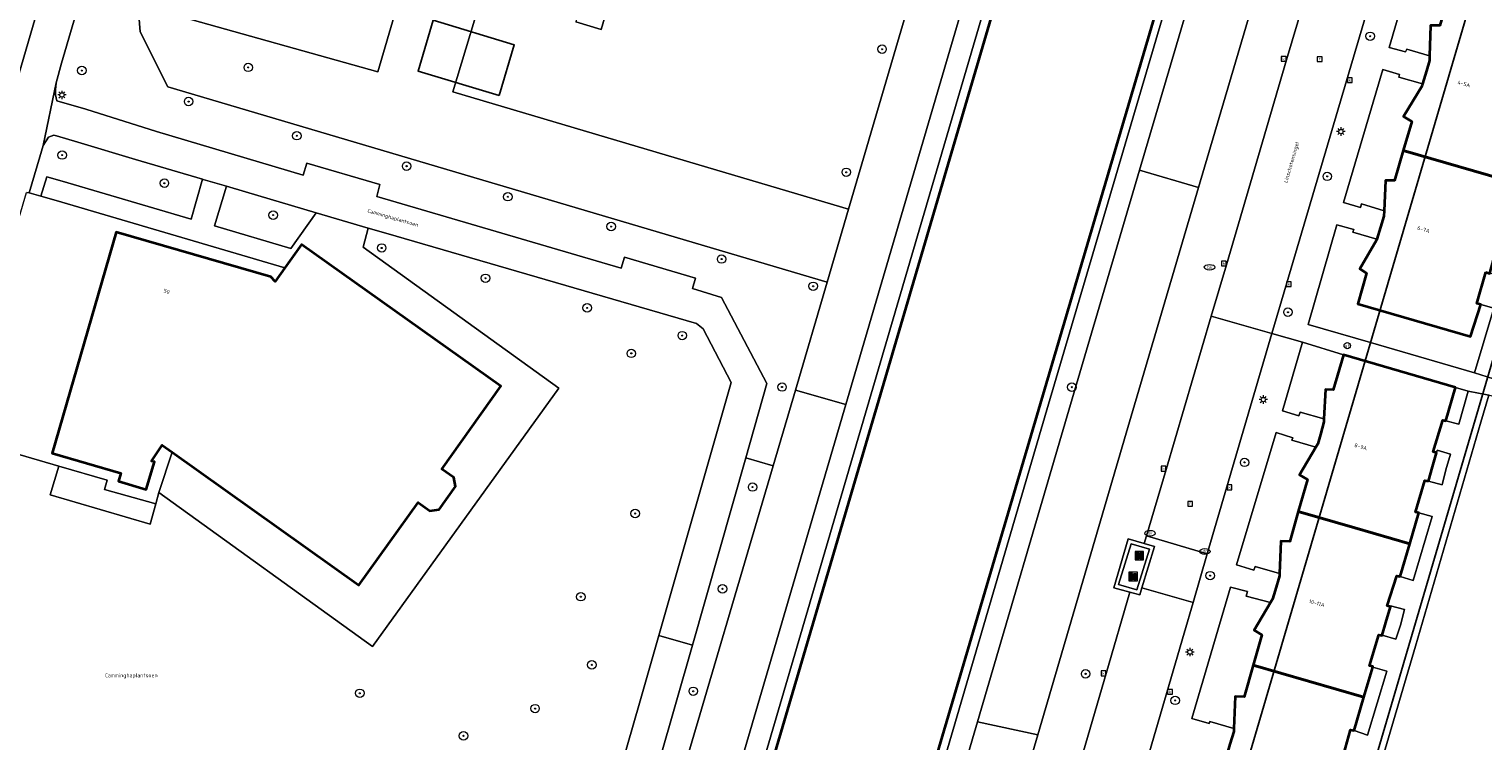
# Model space of a CAD drawing. Header units: metres. Extents: x 136597 to 137331, y 452400 to 453440.
# Tile 14 of 40: x 136740 to 136877, y 452863 to 452930. Entities that reach past the tile are written whole.
import ezdxf
from ezdxf.enums import TextEntityAlignment as Align

# ---------------------------------------------------------------- set-up
doc = ezdxf.new("R2010")
doc.units = ezdxf.units.M
doc.layers.get('0').update_dxf_attribs({"lineweight": 25})
for name, color, linetype, lineweight in [('AB-ondergrond', 7, 'Continuous', 25), ('B-WE-GK-BESCHOEIING-G', 130, 'GK-BESCHOEIING', 35), ('B-WE-GR-BEPLANTING_CULTUUR_HEESTERS-GV', 90, 'Continuous', 18), ('B-WE-GR-BEPLANTING_CULTUUR_VASTE PLANTENVAK-GV', 90, 'Continuous', 18), ('B-WE-GR-BOOM-S @ 0.2', 90, 'Continuous', 25), ('B-WE-GR-GROENVOORZIENING-GV', 80, 'Continuous', 18), ('B-WE-IE-MEUBILAIR_WEGMEUBILAIR-S @ 0.2', 7, 'Continuous', 25), ('B-WE-KL-ET_LS_OV_LICHTMAST-S @ 0.2', 190, 'Continuous', 25), ('B-WE-KL-WATER-S @ 0.2', 170, 'Continuous', 25), ('B-WE-OG-BEBOUWING-GV', 7, 'Continuous', 35), ('B-WE-OG-BEBOUWING-T18', 10, 'Continuous', 18), ('B-WE-OG-TERREIN_CULTUURSCHEIDING-GV', 7, 'Continuous', 18), ('B-WE-OG-TERREIN_ERF-GV', 7, 'Continuous', 18), ('B-WE-OG-TOPOGRAFIE-T18', 10, 'Continuous', 18), ('B-WE-OG-WATER-GV', 130, 'Continuous', 18), ('B-WE-OG-WATER_SLOOT-GV', 120, 'Continuous', 18), ('B-WE-RI-GWA_KOLK-S @ 0.2', 30, 'Continuous', 25), ('B-WE-RI-GWA_RIOOLPUT-S @ 0.2', 30, 'Continuous', 25), ('B-WE-VH-VERHARDING_ASFALT-GV', 252, 'Continuous', 18), ('B-WE-VH-VERHARDING_GESLOTEN-GV', 252, 'Continuous', 18), ('B-WE-VH-VERHARDING_STRAATBAKSTEEN-GV', 252, 'Continuous', 18), ('B-WE-VH-VERHARDING_TEGEL-GV', 252, 'Continuous', 18), ('B-WE-VW-AFSLUITPAAL-S @ 0.2', 7, 'Continuous', 25), ('N-WE-OG-BEBOUWING-GV', 7, 'Continuous', 25)]:
    doc.layers.add(name, color=color, linetype=linetype, lineweight=lineweight)
doc.styles.add('NLCS-ISO', font='NLCS-ISO.ttf')
doc.styles.add('NLCS-ISO-ANNOTATIEF-T18', font='NLCS-ISO.ttf', dxfattribs={"height": 1.8})
doc.linetypes.add('GK-BESCHOEIING', pattern='A,30,-5,[1,NLCS.shx,S=1,R=0,X=0,Y=0],-5', length=40)

# ---------------------------------------------------------------- blocks, each defined once
blk = doc.blocks.new('SIE-WEG_AFVAL_APART_PLAATS-SO')
at = {"linetype": 'ByBlock', "lineweight": 18}
h = blk.add_hatch(color=0, dxfattribs=at)
h.dxf.hatch_style = 1
h.paths.add_polyline_path([(1.5, -1.5), (0.25, -1.5), (0.25, 1.5), (1.5, 1.5)])
h.paths.add_polyline_path([(-1.5, -1.5), (-0.25, -1.5), (-0.25, 1.5), (-1.5, 1.5)])
at = {"color": 0, "linetype": 'ByBlock', "lineweight": 18}
for points in [[(-2, -2), (2, -2), (2, 2), (-2, 2)], [(-1.5, -1.5), (-0.25, -1.5), (-0.25, 1.5), (-1.5, 1.5)], [(1.5, -1.5), (0.25, -1.5), (0.25, 1.5), (1.5, 1.5)]]:
    blk.add_lwpolyline(points, close=True, dxfattribs=at)
blk = doc.blocks.new('SKL-ET_OV_LICHTMAST-SO')
at = {"color": 0, "linetype": 'ByBlock', "lineweight": 18}
for points in [[(-1.25, 0), (-2, 0)], [(-1.41, 1.41), (-0.88, 0.88)], [(0, 2), (0, 1.25)], [(0.88, 0.88), (1.41, 1.41)], [(2, 0), (1.25, 0)], [(-1.41, -1.41), (-0.88, -0.88)], [(0, -1.25), (0, -2)], [(0.88, -0.88), (1.41, -1.41)]]:
    blk.add_lwpolyline(points, dxfattribs=at)
blk.add_circle((0, 0), 1, dxfattribs=at)
blk = doc.blocks.new('SVW-AFSLUITPAAL-SO')
at = {"lineweight": 18}
blk.add_circle((0, 0), 1.5, dxfattribs=at)
at = {"lineweight": 18, "style": 'NLCS-ISO'}
blk.add_text('af', height=1.8, dxfattribs=at).set_placement((0, 0), align=Align.MIDDLE_CENTER)
blk = doc.blocks.new('SKL-WATER_DRAINAGEPUT-SO')
at = {"color": 0, "linetype": 'ByBlock', "lineweight": 18}
blk.add_ellipse((0, 0), major_axis=(2.5, 0), ratio=0.54, dxfattribs=at)
at = {"color": 0, "linetype": 'ByBlock', "lineweight": 18, "style": 'NLCS-ISO'}
blk.add_text('dr', height=1.5, dxfattribs=at).set_placement((0.12, 0.19), align=Align.MIDDLE_CENTER)
blk = doc.blocks.new('SRI-KOLK-SO')
at = {"color": 0, "linetype": 'ByBlock', "lineweight": 18}
blk.add_lwpolyline([(-1.125, -1.125), (1.125, -1.125), (1.125, 1.125), (-1.125, 1.125)], close=True, dxfattribs=at)
at = {"color": 0, "linetype": 'ByBlock', "lineweight": 18, "style": 'NLCS-ISO'}
blk.add_text('k', height=1.5, dxfattribs=at).set_placement((0, 0), align=Align.MIDDLE_CENTER)
blk = doc.blocks.new('SKL-WATER_BRANDKRAAN_BRANDPUT-SO')
at = {"color": 0, "linetype": 'ByBlock', "lineweight": 18}
blk.add_ellipse((0, 0), major_axis=(2.5, 0), ratio=0.54, dxfattribs=at)
at = {"color": 0, "linetype": 'ByBlock', "lineweight": 18, "style": 'NLCS-ISO'}
blk.add_text('bk', height=1.5, dxfattribs=at).set_placement((0.16, 0), align=Align.MIDDLE_CENTER)
blk = doc.blocks.new('SRI-PUT_INSPECTIEPUT_RIOOLPUT-SO')
at = {"color": 0, "linetype": 'ByBlock', "lineweight": 18}
blk.add_lwpolyline([(-1.12, -1.12), (1.12, -1.12), (1.12, 1.12), (-1.12, 1.12)], close=True, dxfattribs=at)
at = {"color": 0, "linetype": 'ByBlock', "lineweight": 18, "style": 'NLCS-ISO'}
blk.add_text('r', height=1.5, dxfattribs=at).set_placement((0, 0.28), align=Align.MIDDLE_CENTER)
blk = doc.blocks.new('SGR-BOOM_01-SO')
at = {"linetype": 'ByBlock', "lineweight": 18}
h = blk.add_hatch(color=0, dxfattribs=at)
h.dxf.hatch_style = 1
edge = h.paths.add_edge_path()
edge.add_arc((0, 0), 0.25, 0, 360)
at = {"color": 0, "linetype": 'ByBlock', "lineweight": 18}
for radius in [2, 0.25]:
    blk.add_circle((0, 0), radius, dxfattribs=at)
blk = doc.blocks.new('A$C8609b1a7')
at = {"layer": 'B-WE-GK-BESCHOEIING-G', "color": 9, "flags": 128}
for points in [[(-471.445, -439.747), (-471.347, -439.889), (-471.067, -440.379), (-470.827, -440.889), (-470.581, -441.634), (-470.413, -442.4), (-470.323, -443.179), (-470.313, -443.963), (-470.342, -444.396), (-470.572, -445.381), (-476.275, -465.009), (-499.179, -543.046), (-511.27, -584.105), (-519.629, -612.719), (-520.523, -615.765)], [(-453.478, -439.747), (-461.177, -465.757), (-461.453, -466.788), (-470.045, -496.259), (-484, -543.567), (-497.27, -588.639), (-507.351, -623.036)]]:
    blk.add_lwpolyline(points, dxfattribs=at)
at = {"layer": 'B-WE-GR-BEPLANTING_CULTUUR_HEESTERS-GV', "color": 9, "flags": 128}
for points in [[(-544.065, -503.901), (-546.89, -513.596), (-566.007, -508.242)], [(-569.719, -505.118), (-569.329, -509.827), (-566.72, -515.016), (-504.498, -533.463), (-502.476, -526.583), (-514.925, -522.906), (-539.821, -515.499), (-536.966, -505.984)]]:
    blk.add_lwpolyline(points, dxfattribs=at)
at = {"layer": 'B-WE-GR-BEPLANTING_CULTUUR_VASTE PLANTENVAK-GV', "color": 9, "flags": 128}
for points in [[(-578.709, -525.341), (-578.151, -523.532), (-576.702, -523.934), (-564.526, -527.513), (-563.434, -523.745), (-569.771, -521.869), (-575.218, -520.236), (-577.23, -519.633), (-577.481, -519.589), (-577.964, -519.784), (-578.485, -520.547), (-578.813, -521.629), (-579.798, -525.021)], [(-563.434, -523.745), (-564.526, -527.513), (-576.702, -523.934), (-578.151, -523.532), (-578.709, -525.341), (-577.242, -525.771), (-555.669, -532.103), (-554.104, -529.904), (-535.284, -543.298), (-540.85, -551.119), (-539.734, -551.914), (-539.589, -552.779), (-541.121, -554.931), (-541.99, -555.076), (-543.105, -554.279), (-548.682, -562.089), (-566.309, -549.53), (-567.56, -553.335), (-547.411, -567.868), (-529.819, -543.476), (-548.278, -530.162), (-547.822, -528.362), (-552.719, -526.909), (-555.109, -530.282), (-562.32, -528.162), (-561.19, -524.408), (-561.401, -524.347), (-563.389, -523.758)], [(-552.719, -526.909), (-559.384, -524.931), (-561.19, -524.408), (-562.32, -528.162), (-555.109, -530.282)], [(-577.001, -550.839), (-577.835, -553.556), (-568.373, -556.325), (-567.853, -554.411), (-572.694, -553.056), (-572.457, -552.163)]]:
    blk.add_lwpolyline(points, close=True, dxfattribs=at)
at = {"layer": 'B-WE-GR-GROENVOORZIENING-GV', "color": 9, "flags": 128}
for points in [[(-478.637, -462.963), (-492.941, -511.553), (-502.738, -545.022), (-522.699, -613.218)], [(-520.812, -613.89), (-495.831, -528.545), (-481.813, -480.832)], [(-571.876, -496.119), (-576.766, -512.773), (-577.263, -514.637), (-577.328, -515.305), (-577.316, -515.769), (-577.181, -516.329), (-574.455, -517.117), (-567.793, -519.246), (-553.961, -523.352), (-553.61, -522.227), (-546.7, -524.251), (-547, -525.375), (-523.927, -532.143), (-523.62, -531.094), (-516.929, -533.089), (-517.217, -534.079), (-514.471, -534.906), (-510.196, -543.027), (-512.191, -550.046), (-509.597, -550.812), (-507.495, -543.661), (-504.498, -533.463), (-566.72, -515.016), (-569.329, -509.827), (-569.719, -505.118)]]:
    blk.add_lwpolyline(points, dxfattribs=at)
for points in [[(-502.738, -545.022), (-492.941, -511.553), (-478.637, -462.963), (-483.347, -461.393), (-483.762, -462.823), (-502.476, -526.583), (-504.498, -533.463), (-507.495, -543.661)], [(-543.834, -503.933), (-543.137, -501.613), (-545.671, -501.064), (-544.652, -497.447), (-553.092, -494.985), (-553.018, -494.742), (-555.046, -494.148), (-555.258, -494.812), (-561.913, -493.074), (-566.007, -508.242), (-546.89, -513.596), (-544.065, -503.901)], [(-509.597, -550.812), (-518.755, -581.91), (-527.756, -612.709), (-528.75, -616.095), (-528.869, -616.502), (-525.838, -617.491), (-525.745, -617.521), (-524.652, -617.844), (-522.699, -613.218), (-502.738, -545.022), (-507.495, -543.661)], [(-446.103, -620.65), (-436.264, -587.283), (-437.884, -586.865), (-438.817, -585.867), (-432.529, -563.872), (-429.511, -564.169), (-429.244, -563.256), (-431.593, -561.815), (-430.195, -555.832), (-440.161, -552.871), (-440.259, -553.196), (-441.342, -552.9), (-439.032, -545.023), (-442.072, -544.142), (-442.818, -546.706), (-448.976, -567.855), (-453.933, -584.623), (-448.969, -586.065), (-456.552, -612.18), (-454.139, -612.869), (-455.649, -617.787)]]:
    blk.add_lwpolyline(points, close=True, dxfattribs=at)
at = {"layer": 'B-WE-OG-BEBOUWING-GV', "color": 9, "flags": 128}
for points in [[(-438.053, -517.962), (-437.712, -518.056), (-437.685, -517.958), (-437.312, -516.599), (-436.954, -515.296), (-437.215, -515.212), (-437.182, -515.095), (-436.396, -512.313), (-436.089, -512.393), (-435.238, -509.471), (-445.88, -506.389), (-446.685, -509.229), (-447.558, -509.229), (-447.661, -512.079), (-447.678, -512.546), (-447.955, -513.517), (-448.308, -514.751), (-448.362, -514.94), (-450.103, -517.83), (-449.337, -518.289), (-450.142, -521.043), (-439.485, -524.129), (-438.596, -521.012), (-438.896, -520.898)], [(-442.341, -532.527), (-441.99, -532.661), (-441.974, -532.605), (-441.619, -531.361), (-441.202, -529.902), (-441.517, -529.813), (-441.46, -529.621), (-440.643, -526.848), (-440.295, -526.971), (-439.485, -524.129), (-450.142, -521.043), (-450.97, -523.872), (-451.824, -523.879), (-451.954, -526.738), (-451.976, -527.233), (-452.284, -528.272), (-452.617, -529.396), (-452.664, -529.508), (-454.249, -532.21), (-453.603, -532.617), (-454.423, -535.504), (-443.801, -538.593), (-442.828, -535.572), (-443.203, -535.488)], [(-555.669, -532.103), (-556.586, -533.391), (-556.995, -532.957), (-571.596, -528.733), (-577.64, -549.626), (-571.169, -551.498), (-571.388, -552.276), (-568.762, -553.045), (-567.977, -550.452), (-568.273, -550.362), (-567.241, -548.866), (-566.309, -549.53), (-548.682, -562.089), (-543.105, -554.279), (-541.99, -555.076), (-541.121, -554.931), (-539.589, -552.779), (-539.734, -551.914), (-540.85, -551.119), (-535.284, -543.298), (-554.104, -529.904)], [(-447.77, -552.252), (-447.387, -550.899), (-447.015, -549.579), (-447.315, -549.485), (-446.401, -546.504), (-446.108, -546.58), (-445.224, -543.404), (-455.772, -540.327), (-456.762, -543.622), (-457.483, -543.596), (-457.63, -546.37), (-457.646, -546.665), (-457.952, -547.84), (-458.187, -548.742), (-458.378, -549.066), (-459.915, -551.67), (-459.189, -552.09), (-460.049, -555.124), (-454.723, -556.666), (-449.534, -558.169), (-448.681, -555.264), (-448.971, -555.176), (-448.095, -552.198)], [(-452.127, -566.793), (-451.781, -565.602), (-451.354, -564.127), (-451.65, -564.048), (-450.734, -561.21), (-450.444, -561.275), (-449.534, -558.169), (-454.723, -556.666), (-460.049, -555.124), (-460.853, -557.96), (-461.689, -557.922), (-461.807, -560.974), (-461.817, -561.219), (-462.234, -562.575), (-462.493, -563.417), (-462.679, -563.733), (-464.221, -566.345), (-463.495, -566.765), (-464.31, -569.641), (-453.852, -572.67), (-453.006, -569.817), (-452.995, -569.78), (-453.31, -569.691), (-452.439, -566.774), (-452.139, -566.833)], [(-457.26, -584.347), (-457.63, -584.253), (-456.77, -581.392), (-456.449, -581.441), (-456.421, -581.345), (-456.058, -580.118), (-455.63, -578.675), (-455.915, -578.586), (-455.119, -575.739), (-454.784, -575.814), (-453.852, -572.67), (-464.31, -569.641), (-465.159, -572.635), (-465.995, -572.597), (-466.113, -575.628), (-466.123, -575.894), (-466.493, -577.096), (-466.799, -578.092), (-466.918, -578.293), (-468.527, -581.02), (-467.801, -581.44), (-468.641, -584.404), (-458.151, -587.442)]]:
    blk.add_lwpolyline(points, close=True, dxfattribs=at)
at = {"layer": 'B-WE-OG-TERREIN_CULTUURSCHEIDING-GV', "color": 9, "flags": 128}
for points in [[(-469.139, -495.863), (-483.766, -545.529), (-498.175, -594.745), (-506.558, -623.28), (-506.599, -623.421), (-506.627, -623.515), (-504.716, -624.107), (-504.688, -624.013), (-490.32, -574.994), (-481.848, -546.093), (-475.013, -522.884), (-467.221, -496.428)], [(-461.655, -498.061), (-469.452, -524.534), (-476.282, -547.727), (-484.621, -576.21), (-489.678, -593.485), (-499.151, -625.735), (-494.868, -627.073), (-493.015, -620.828), (-491.633, -616.167), (-483.76, -589.628), (-478.182, -570.43), (-475.928, -562.754), (-477.462, -562.336), (-476.09, -557.711), (-474.577, -558.153), (-474.367, -557.438), (-472.52, -551.146), (-468.251, -536.687), (-466.813, -531.816), (-461.156, -512.485), (-458.403, -503.154)], [(-533.535, -612.57), (-522.201, -573.219), (-520.375, -566.834), (-513.547, -542.957), (-516.195, -537.882), (-516.509, -537.621), (-516.841, -537.385), (-546.156, -528.856), (-547.822, -528.362), (-548.278, -530.162), (-529.819, -543.476), (-547.411, -567.868), (-567.56, -553.335), (-567.853, -554.411), (-568.373, -556.325), (-577.835, -553.556), (-577.001, -550.839), (-584.011, -548.798)]]:
    blk.add_lwpolyline(points, dxfattribs=at)
for points in [[(-469.452, -524.534), (-461.655, -498.061), (-457.166, -482.739), (-462.62, -480.754), (-467.221, -496.428), (-475.013, -522.884)], [(-469.452, -524.534), (-475.013, -522.884), (-481.848, -546.093), (-490.32, -574.994), (-484.621, -576.21), (-476.282, -547.727)], [(-527.756, -612.709), (-518.755, -581.91), (-509.597, -550.812), (-512.191, -550.046), (-517.219, -567.737), (-520.347, -578.745), (-530.109, -612.033), (-531.038, -614.811), (-530.864, -615.402), (-530.38, -615.771), (-529.174, -616.115), (-529.176, -616.402), (-528.869, -616.502), (-528.75, -616.095)], [(-484.621, -576.21), (-490.32, -574.994), (-504.688, -624.013), (-504.716, -624.107), (-501.898, -624.98), (-501.869, -624.886), (-501.777, -624.915), (-499.151, -625.735), (-489.678, -593.485)]]:
    blk.add_lwpolyline(points, close=True, dxfattribs=at)
at = {"layer": 'B-WE-OG-TERREIN_ERF-GV', "color": 9, "flags": 128}
for points in [[(-524.098, -503.661), (-525.841, -509.608), (-528.225, -508.895)], [(-536.966, -505.984), (-539.821, -515.499), (-514.925, -522.906), (-502.476, -526.583), (-483.762, -462.823)], [(-584.011, -548.798), (-577.001, -550.839), (-572.457, -552.163), (-572.694, -553.056), (-567.853, -554.411), (-567.56, -553.335), (-566.309, -549.53), (-567.241, -548.866), (-568.273, -550.362), (-567.977, -550.452), (-568.762, -553.045), (-571.388, -552.276), (-571.169, -551.498), (-577.64, -549.626), (-571.596, -528.733), (-556.995, -532.957), (-556.586, -533.391), (-555.669, -532.103), (-577.242, -525.771), (-578.709, -525.341), (-579.798, -525.021), (-580.058, -524.999)], [(-453.933, -584.623), (-448.976, -567.855), (-442.818, -546.706), (-442.072, -544.142), (-444.014, -543.765), (-444.898, -546.895), (-446.108, -546.58), (-446.401, -546.504), (-447.315, -549.485), (-447.015, -549.579), (-446.945, -549.348), (-445.684, -549.711), (-446.112, -551.197), (-446.479, -552.614), (-447.77, -552.252), (-448.095, -552.198), (-448.971, -555.176), (-448.681, -555.264), (-447.398, -555.606), (-449.193, -561.651), (-450.444, -561.275), (-450.734, -561.21), (-451.65, -564.048), (-451.354, -564.127), (-451.328, -564.045), (-450.013, -564.393), (-450.401, -565.859), (-450.828, -567.17), (-452.127, -566.793), (-452.139, -566.833), (-452.439, -566.774), (-453.31, -569.691), (-452.995, -569.78), (-453.006, -569.817), (-451.693, -570.211), (-453.503, -576.245), (-454.784, -575.814), (-455.119, -575.739), (-455.915, -578.586)]]:
    blk.add_lwpolyline(points, dxfattribs=at)
for points in [[(-444.102, -500.168), (-446.329, -499.532), (-446.247, -499.336), (-447.842, -498.92), (-451.469, -511.31), (-449.929, -511.722), (-449.807, -511.46), (-447.661, -512.079), (-447.558, -509.229), (-446.685, -509.229), (-445.88, -506.389), (-445.058, -503.486), (-445.824, -503.027)], [(-528.161, -508.66), (-528.225, -508.895), (-525.841, -509.608), (-524.098, -503.661), (-524.601, -503.517), (-526.449, -502.985), (-528.11, -508.676)], [(-448.308, -514.751), (-450.564, -514.105), (-450.508, -513.844), (-452.079, -513.378), (-455.786, -525.957), (-454.188, -526.406), (-454.077, -526.073), (-451.954, -526.738), (-451.824, -523.879), (-450.97, -523.872), (-450.142, -521.043), (-449.337, -518.289), (-450.103, -517.83), (-448.362, -514.94)], [(-442.828, -535.572), (-441.592, -535.909), (-443.417, -542.028), (-441.639, -542.596), (-435.553, -521.813), (-437.37, -521.343), (-439.096, -527.318), (-440.295, -526.971), (-440.643, -526.848), (-441.46, -529.621), (-439.85, -530.118), (-440.342, -531.583), (-440.734, -532.963), (-441.974, -532.605), (-441.99, -532.661), (-442.341, -532.527), (-443.203, -535.488)], [(-452.617, -529.396), (-454.897, -528.745), (-454.8, -528.488), (-456.404, -528.052), (-459.107, -537.472), (-453.219, -539.153), (-443.417, -542.028), (-441.592, -535.909), (-442.828, -535.572), (-443.801, -538.593), (-454.423, -535.504), (-453.603, -532.617), (-454.249, -532.21), (-452.664, -529.508)], [(-459.633, -539.132), (-461.546, -545.636), (-459.991, -546.099), (-459.876, -545.743), (-457.63, -546.37), (-457.483, -543.596), (-456.762, -543.622), (-455.772, -540.327)], [(-445.224, -543.404), (-446.108, -546.58), (-444.898, -546.895), (-444.014, -543.765)], [(-458.378, -549.066), (-460.643, -548.403), (-460.566, -548.167), (-462.147, -547.676), (-465.863, -560.172), (-464.241, -560.673), (-464.126, -560.327), (-461.807, -560.974), (-461.689, -557.922), (-460.853, -557.96), (-460.049, -555.124), (-459.189, -552.09), (-459.915, -551.67)], [(-447.015, -549.579), (-447.387, -550.899), (-447.77, -552.252), (-446.479, -552.614), (-446.112, -551.197), (-445.684, -549.711), (-446.945, -549.348)], [(-448.681, -555.264), (-449.534, -558.169), (-450.444, -561.275), (-449.193, -561.651), (-447.398, -555.606)], [(-462.679, -563.733), (-464.976, -563.112), (-464.836, -562.691), (-466.437, -562.265), (-470.103, -574.69), (-468.468, -575.135), (-468.395, -574.954), (-466.113, -575.628), (-465.995, -572.597), (-465.159, -572.635), (-464.31, -569.641), (-463.495, -566.765), (-464.221, -566.345)], [(-451.354, -564.127), (-451.781, -565.602), (-452.127, -566.793), (-450.828, -567.17), (-450.401, -565.859), (-450.013, -564.393), (-451.328, -564.045)], [(-453.006, -569.817), (-453.852, -572.67), (-454.784, -575.814), (-453.503, -576.245), (-451.693, -570.211)]]:
    blk.add_lwpolyline(points, close=True, dxfattribs=at)
at = {"layer": 'B-WE-OG-WATER-GV', "color": 9, "flags": 128}
for points in [[(-476.275, -465.009), (-499.179, -543.046), (-511.27, -584.105)], [(-497.27, -588.639), (-484, -543.567), (-470.045, -496.259)]]:
    blk.add_lwpolyline(points, dxfattribs=at)
at = {"layer": 'B-WE-OG-WATER_SLOOT-GV', "color": 9, "flags": 128}
for points in [[(-511.27, -584.105), (-499.179, -543.046), (-476.275, -465.009)], [(-481.813, -480.832), (-495.831, -528.545), (-520.812, -613.89)], [(-470.045, -496.259), (-484, -543.567), (-497.27, -588.639), (-507.351, -623.036), (-507.419, -623.269), (-506.627, -623.515), (-506.599, -623.421), (-506.558, -623.28), (-498.175, -594.745), (-483.766, -545.529), (-469.139, -495.863)]]:
    blk.add_lwpolyline(points, dxfattribs=at)
at = {"layer": 'B-WE-VH-VERHARDING_ASFALT-GV', "color": 9, "flags": 128}
blk.add_lwpolyline([(-520.347, -578.745), (-517.219, -567.737), (-520.375, -566.834), (-522.201, -573.219), (-533.535, -612.57)], dxfattribs=at)
at = {"layer": 'B-WE-VH-VERHARDING_GESLOTEN-GV', "color": 9, "flags": 128}
for points in [[(-579.798, -525.021), (-578.813, -521.629), (-578.485, -520.547), (-577.263, -514.637), (-576.766, -512.773), (-571.876, -496.119), (-566.137, -476.355), (-561.764, -461.579), (-560.768, -458.207), (-564.231, -457.181), (-565.153, -460.262), (-569.597, -475.593), (-575.363, -495.243), (-580.976, -514.501), (-586.824, -534.411), (-589.873, -544.862), (-586.17, -546), (-582.435, -533.166), (-580.058, -524.999)], [(-520.375, -566.834), (-517.219, -567.737), (-512.191, -550.046), (-510.196, -543.027), (-514.471, -534.906), (-517.217, -534.079), (-516.929, -533.089), (-523.62, -531.094), (-523.927, -532.143), (-547, -525.375), (-546.7, -524.251), (-553.61, -522.227), (-553.961, -523.352), (-567.793, -519.246), (-574.455, -517.117), (-577.181, -516.329), (-577.316, -515.769), (-577.328, -515.305), (-577.263, -514.637), (-578.485, -520.547), (-577.964, -519.784), (-577.481, -519.589), (-577.23, -519.633), (-575.218, -520.236), (-569.771, -521.869), (-563.434, -523.745), (-563.389, -523.758), (-561.401, -524.347), (-561.19, -524.408), (-559.384, -524.931), (-552.719, -526.909), (-547.822, -528.362), (-546.156, -528.856), (-516.841, -537.385), (-516.509, -537.621), (-516.195, -537.882), (-513.547, -542.957)], [(-475.803, -558.174), (-476.999, -562.033), (-475.295, -562.523), (-474.085, -558.683)]]:
    blk.add_lwpolyline(points, close=True, dxfattribs=at)
at = {"layer": 'B-WE-VH-VERHARDING_STRAATBAKSTEEN-GV', "color": 9, "flags": 128}
for points in [[(-458.403, -503.154), (-461.156, -512.485), (-466.813, -531.816), (-468.251, -536.687), (-462.535, -538.309), (-461.138, -533.539), (-452.63, -504.739)], [(-468.251, -536.687), (-472.52, -551.146), (-474.367, -557.438), (-468.63, -559.122), (-462.535, -538.309)], [(-474.804, -562.344), (-469.977, -563.723), (-468.63, -559.122), (-474.367, -557.438), (-474.577, -558.153), (-473.619, -558.432)], [(-474.804, -562.344), (-475.009, -563.005), (-475.928, -562.754), (-478.182, -570.43), (-483.76, -589.628), (-491.633, -616.167), (-485.811, -617.866), (-483.151, -608.867), (-470.824, -566.614), (-469.977, -563.723)]]:
    blk.add_lwpolyline(points, close=True, dxfattribs=at)
at = {"layer": 'B-WE-VH-VERHARDING_TEGEL-GV', "color": 9, "flags": 128}
for points in [[(-577.668, -494.554), (-585.553, -521.552), (-586.737, -521.235), (-586.767, -521.336), (-586.876, -521.304), (-587.527, -523.534), (-587.412, -523.568), (-587.436, -523.651), (-586.262, -524.012), (-588.992, -533.363), (-590.184, -533.02), (-590.694, -534.762), (-589.523, -535.106), (-594.63, -552.505), (-598.42, -565.496), (-595.998, -565.83), (-592.276, -553.097), (-589.873, -544.862), (-586.824, -534.411), (-580.976, -514.501), (-575.363, -495.243)], [(-441.639, -542.596), (-443.417, -542.028), (-453.219, -539.153), (-459.107, -537.472), (-456.404, -528.052), (-454.8, -528.488), (-454.897, -528.745), (-452.617, -529.396), (-452.284, -528.272), (-451.976, -527.233), (-451.954, -526.738), (-454.077, -526.073), (-454.188, -526.406), (-455.786, -525.957), (-452.079, -513.378), (-450.508, -513.844), (-450.564, -514.105), (-448.308, -514.751), (-447.955, -513.517), (-447.678, -512.546), (-447.661, -512.079), (-449.807, -511.46), (-449.929, -511.722), (-451.469, -511.31), (-447.842, -498.92)], [(-452.63, -504.739), (-461.138, -533.539), (-462.535, -538.309), (-459.633, -539.132), (-455.772, -540.327), (-445.224, -543.404), (-444.014, -543.765), (-442.072, -544.142)], [(-466.493, -577.096), (-466.123, -575.894), (-466.113, -575.628), (-468.395, -574.954), (-468.468, -575.135), (-470.103, -574.69), (-466.437, -562.265), (-464.836, -562.691), (-464.976, -563.112), (-462.679, -563.733), (-462.493, -563.417), (-462.234, -562.575), (-461.817, -561.219), (-461.807, -560.974), (-464.126, -560.327), (-464.241, -560.673), (-465.863, -560.172), (-462.147, -547.676), (-460.566, -548.167), (-460.643, -548.403), (-458.378, -549.066), (-458.187, -548.742), (-457.952, -547.84), (-457.646, -546.665), (-457.63, -546.37), (-459.876, -545.743), (-459.991, -546.099), (-461.546, -545.636), (-459.633, -539.132), (-462.535, -538.309), (-468.63, -559.122), (-469.977, -563.723), (-470.824, -566.614), (-483.151, -608.867)]]:
    blk.add_lwpolyline(points, dxfattribs=at)
for points in [[(-474.577, -558.153), (-476.09, -557.711), (-477.462, -562.336), (-475.928, -562.754), (-475.009, -563.005), (-474.804, -562.344), (-473.619, -558.432)], [(-475.803, -558.174), (-474.085, -558.683), (-475.295, -562.523), (-476.999, -562.033)]]:
    blk.add_lwpolyline(points, close=True, dxfattribs=at)
at = {"layer": 'N-WE-OG-BEBOUWING-GV', "color": 9, "flags": 128}
for points in [[(-443.211, -495.885), (-440.743, -496.609), (-473.966, -609.825), (-476.513, -609.077), (-477.742, -613.268), (-464.13, -617.263), (-428.508, -495.871), (-442.041, -491.899)], [(-535.448, -515.852), (-534.022, -511.06), (-541.676, -508.733), (-543.102, -513.526)]]:
    blk.add_lwpolyline(points, close=True, dxfattribs=at)
at = {"layer": 'B-WE-GR-BOOM-S @ 0.2', "color": 9, "xscale": 0.2, "yscale": 0.2, "zscale": 0.2}
for p in [(-453.255, -510.244), (-499.323, -511.468), (-574.838, -513.484), (-559.131, -513.186), (-564.756, -516.409), (-554.551, -519.638), (-576.684, -521.466), (-544.184, -522.512), (-502.699, -523.092), (-567.047, -524.122), (-457.312, -523.474), (-534.632, -525.399), (-556.783, -527.136), (-524.89, -528.214), (-546.538, -530.241), (-514.46, -531.287), (-536.746, -533.1), (-505.822, -533.86), (-527.15, -535.897), (-461.018, -536.305), (-518.173, -538.513), (-522.982, -540.193), (-508.76, -543.37), (-481.414, -543.385), (-465.111, -550.487), (-511.539, -552.82), (-522.625, -555.316), (-468.364, -561.187), (-514.372, -562.434), (-527.745, -563.173), (-526.705, -569.607), (-480.111, -570.458), (-548.605, -572.297), (-517.137, -572.109), (-532.065, -573.747), (-471.664, -572.968), (-538.815, -576.317)]:
    blk.add_blockref('SGR-BOOM_01-SO', p, dxfattribs=at)
at = {"layer": 'B-WE-IE-MEUBILAIR_WEGMEUBILAIR-S @ 0.2', "color": 9, "xscale": 0.2, "yscale": 0.2, "zscale": 0.2}
for p in [(-475.038, -559.29), (-475.628, -561.268)]:
    blk.add_blockref('SIE-WEG_AFVAL_APART_PLAATS-SO', p, dxfattribs=at)
at = {"layer": 'B-WE-KL-ET_LS_OV_LICHTMAST-S @ 0.2', "color": 9, "xscale": 0.2, "yscale": 0.2, "zscale": 0.2}
for p in [(-576.712, -515.787), (-456.028, -519.245), (-463.344, -544.555), (-470.274, -568.405)]:
    blk.add_blockref('SKL-ET_OV_LICHTMAST-SO', p, dxfattribs=at)
at = {"layer": 'B-WE-KL-WATER-S @ 0.2', "color": 9, "xscale": 0.2, "yscale": 0.2, "zscale": 0.2}
for name, p in [('SKL-WATER_BRANDKRAAN_BRANDPUT-SO', (-468.414, -532.065)), ('SKL-WATER_DRAINAGEPUT-SO', (-474.039, -557.18)), ('SKL-WATER_DRAINAGEPUT-SO', (-468.861, -558.906))]:
    blk.add_blockref(name, p, dxfattribs=at)
at = {"layer": 'B-WE-RI-GWA_KOLK-S @ 0.2', "color": 9, "xscale": 0.2, "yscale": 0.2, "zscale": 0.2}
for p in [(-461.425, -512.384), (-455.178, -514.387), (-467.062, -531.715), (-460.936, -533.659), (-472.759, -551.079), (-466.527, -552.844), (-478.435, -570.414), (-472.155, -572.162)]:
    blk.add_blockref('SRI-KOLK-SO', p, dxfattribs=at)
at = {"layer": 'B-WE-RI-GWA_RIOOLPUT-S @ 0.2', "color": 9, "xscale": 0.2, "yscale": 0.2, "zscale": 0.2}
for p in [(-458.025, -512.411), (-470.253, -554.413)]:
    blk.add_blockref('SRI-PUT_INSPECTIEPUT_RIOOLPUT-SO', p, dxfattribs=at)
at = {"layer": 'B-WE-VW-AFSLUITPAAL-S @ 0.2', "color": 9, "xscale": 0.2, "yscale": 0.2, "zscale": 0.2}
blk.add_blockref('SVW-AFSLUITPAAL-SO', (-455.424, -539.465), dxfattribs=at)
at = {"layer": 'B-WE-OG-BEBOUWING-T18', "color": 9, "style": 'NLCS-ISO-ANNOTATIEF-T18'}
for s, rotation, p in [('4-5A', 343.7, (-444.416, -514.74)), ('6-7A', 343.7, (-448.224, -528.491)), ('50', 343, (-566.826, -534.334)), ('8-9A', 343.7, (-454.148, -549.013)), ('10-11A', 343.7, (-458.297, -563.791))]:
    blk.add_text(s, height=0.36, rotation=rotation, dxfattribs=at).set_placement(p, align=Align.MIDDLE)
at = {"layer": 'B-WE-OG-TOPOGRAFIE-T18', "color": 9, "style": 'NLCS-ISO-ANNOTATIEF-T18'}
for s, rotation, p in [('Linschotensingel', 74, (-460.644, -522.156)), ('Camminghaplantsoen', 343.7, (-545.492, -527.434))]:
    blk.add_text(s, height=0.36, rotation=rotation, dxfattribs=at).set_placement(p, align=Align.MIDDLE)
blk.add_text('Camminghaplantsoen', height=0.36, dxfattribs=at).set_placement((-570.173, -570.654), align=Align.MIDDLE)

msp = doc.modelspace()

# ---------------------------------------------------------------- block references
at = {"layer": 'AB-ondergrond'}
msp.add_blockref('A$C8609b1a7', (137319.7, 453439.75), dxfattribs=at)

doc.saveas('drawing.dxf')
